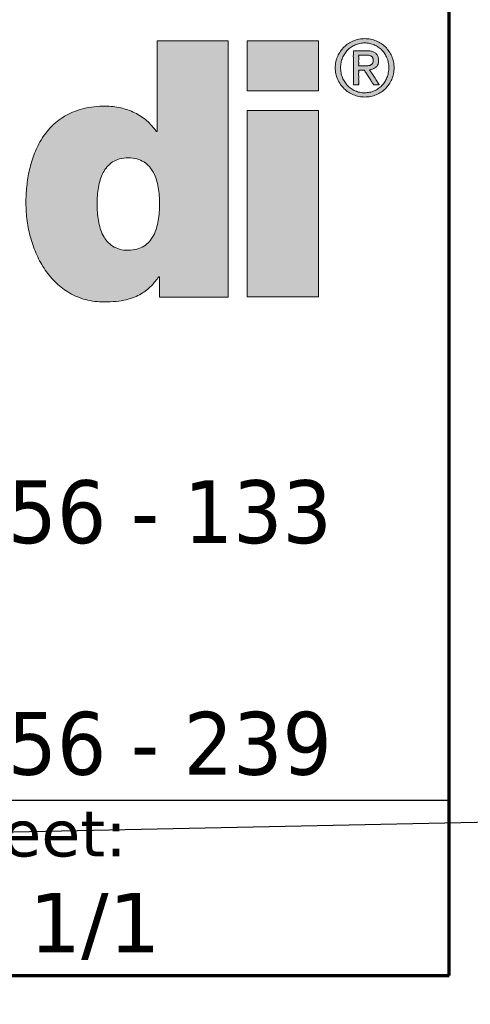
# Model space of a CAD drawing. Header units: millimetres. Extents: x -13710 to 13710, y -375 to 4365.
# Tile 3 of 15: x 2865 to 3070, y 77 to 523. Entities that reach past the tile are written whole.
import ezdxf
from ezdxf.enums import TextEntityAlignment as Align

# ---------------------------------------------------------------- set-up
doc = ezdxf.new("R2010")
doc.units = ezdxf.units.MM
doc.header["$LTSCALE"] = 15
doc.layers.get('0').update_dxf_attribs({"lineweight": 25})
for name, color, linetype, lineweight in [('AM_BOR', 7, 'Continuous', 25), ('Ebene 1', 7, 'Continuous', 25), ('Rahmen (ISO)', 7, 'Continuous', 70), ('Schraffur (ISO)', 7, 'Continuous', 18), ('Titel (ISO)', 7, 'Continuous', 50)]:
    doc.layers.add(name, color=color, linetype=linetype, lineweight=lineweight)
doc.styles.add('Notiztext 3.5', font='verdana.ttf')
doc.styles.add('Pfeiltext', font='verdana.ttf')
doc.styles.get("Standard").update_dxf_attribs({"font": 'verdana.ttf'})
doc.styles.add('Textstil26', font='verdana.ttf')
doc.styles.add('Textstil30', font='verdana.ttf')
doc.styles.add('Textstil32', font='verdana.ttf', dxfattribs={"width": 0.800000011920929})
doc.styles.add('Textstil69', font='verdana.ttf')
doc.styles.add('Textstil76', font='verdana.ttf')
doc.styles.add('Textstil77', font='verdana.ttf')

# ---------------------------------------------------------------- blocks, each defined once
blk = doc.blocks.new('Ränder wedi_Zeichnungsrahmen')
at = {"layer": 'Rahmen (ISO)'}
for p, q in [((204.0000000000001, 6.000000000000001), (204, 291)), ((20, 6.000000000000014), (204.0000000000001, 6.000000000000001))]:
    blk.add_line(p, q, dxfattribs=at)
blk = doc.blocks.new('Schriftfelder wedi Standard - Inch_Zoll ohne Toleranz')
at = {"layer": 'Schraffur (ISO)'}
h = blk.add_hatch(color=256, dxfattribs=at)
edge = h.paths.add_edge_path(flags=0)
edge.add_spline(control_points=[(-14.52667125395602, 20.66840562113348), (-14.43853187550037, 20.66938654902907), (-14.27227690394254, 20.68576383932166), (-14.0504047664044, 20.78063660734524), (-13.87983190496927, 20.92884998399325), (-13.75575909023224, 21.11674646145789), (-13.66996082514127, 21.33305740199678), (-13.59673058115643, 21.65184943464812), (-13.57128099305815, 22.06815680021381), (-13.5968381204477, 22.48384239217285), (-13.67005038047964, 22.79948014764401), (-13.75586729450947, 23.01437309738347), (-13.87998048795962, 23.20126289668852), (-14.05047962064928, 23.34898454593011), (-14.27248856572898, 23.44308794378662), (-14.52655678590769, 23.47029644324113), (-14.78051758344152, 23.4431028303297), (-15.00217526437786, 23.34897697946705), (-15.17228165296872, 23.20122858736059), (-15.29599934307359, 23.01433122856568), (-15.38146609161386, 22.7994471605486), (-15.45430939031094, 22.48380037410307), (-15.47963015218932, 22.06815759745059), (-15.45441632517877, 21.65188870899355), (-15.38155514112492, 21.33309439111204), (-15.29610711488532, 21.11677442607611), (-15.17243001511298, 20.92893441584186), (-15.00225028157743, 20.78045669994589), (-14.78072906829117, 20.68654297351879), (-14.61469817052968, 20.66742594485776), (-14.52667125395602, 20.66840562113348)], knot_values=[0, 0, 0, 0, 0.0346990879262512, 0.06491375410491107, 0.0934503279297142, 0.1223786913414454, 0.1527168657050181, 0.1845959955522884, 0.2507762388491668, 0.3161622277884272, 0.3477906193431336, 0.3779607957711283, 0.4067911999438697, 0.4352832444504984, 0.4654853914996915, 0.5001835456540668, 0.5348374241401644, 0.564994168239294, 0.5934474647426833, 0.6222501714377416, 0.6524035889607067, 0.6840236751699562, 0.7494071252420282, 0.8155848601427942, 0.8474557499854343, 0.877777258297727, 0.9066780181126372, 0.935175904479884, 0.965345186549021, 1, 1, 1, 1], degree=3, periodic=0)
edge = h.paths.add_edge_path()
edge.add_line((-13.65632898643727, 26.99831171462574), (-13.65632898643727, 24.2617700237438))
edge.add_line((-13.65632898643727, 24.26177002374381), (-13.67936230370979, 24.26177002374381))
edge.add_spline(control_points=[(-13.67936230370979, 24.26177002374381), (-13.77009829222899, 24.37447881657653), (-13.9524733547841, 24.60101818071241), (-14.32946908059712, 24.83916499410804), (-14.75776874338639, 24.99128241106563), (-15.17835598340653, 25.03343257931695), (-15.55142300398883, 25.01199902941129), (-15.86132548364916, 24.95979536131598), (-16.14138031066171, 24.87410281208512), (-16.47002703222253, 24.72328041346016), (-16.8226567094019, 24.46384015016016), (-17.14492027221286, 24.06240012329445), (-17.37325773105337, 23.60366973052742), (-17.52198535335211, 23.10991670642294), (-17.60255212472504, 22.60178394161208), (-17.62968364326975, 22.08204305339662), (-17.59542235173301, 21.55477613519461), (-17.48693687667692, 21.02781905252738), (-17.30632701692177, 20.52436808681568), (-17.05094934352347, 20.06374517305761), (-16.71802033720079, 19.66581275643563), (-16.30375702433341, 19.352351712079), (-15.8955615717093, 19.18600351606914), (-15.53861113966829, 19.11703323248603), (-15.22903299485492, 19.10026254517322), (-14.90945249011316, 19.11602352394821), (-14.60285456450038, 19.16455785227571), (-14.34862435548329, 19.24219304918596), (-14.08280751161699, 19.36999560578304), (-13.82682896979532, 19.57642084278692), (-13.67542755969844, 19.77326028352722), (-13.60400329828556, 19.86612012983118)], knot_values=[0, 0, 0, 0, 0.04315465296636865, 0.08673881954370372, 0.1316451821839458, 0.178540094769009, 0.2124042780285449, 0.2435730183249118, 0.2725919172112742, 0.2999959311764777, 0.3517792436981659, 0.4022063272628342, 0.4530110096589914, 0.5045812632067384, 0.5563214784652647, 0.6070023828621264, 0.6604428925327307, 0.7143792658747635, 0.7678791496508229, 0.8203112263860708, 0.8715817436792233, 0.9224217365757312, 0.974633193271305, 1.002175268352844, 1.031199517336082, 1.067419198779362, 1.097992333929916, 1.124095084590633, 1.14686653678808, 1.186158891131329, 1.221249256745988, 1.221249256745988, 1.221249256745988, 1.221249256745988], degree=3, periodic=0)
edge.add_line((-13.60400329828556, 19.86612012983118), (-13.58155415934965, 19.86612012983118))
edge.add_line((-13.58155415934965, 19.86612012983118), (-13.58155415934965, 19.24739181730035))
edge.add_line((-13.58155415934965, 19.24739181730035), (-11.50872251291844, 19.24739181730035))
edge.add_line((-11.50872251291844, 19.24739181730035), (-11.50872251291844, 26.99831171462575))
edge.add_line((-11.50872251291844, 26.99831171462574), (-13.65632898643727, 26.99831171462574))
for points in [[(-10.93280612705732, 25.48821071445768), (-10.93280612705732, 26.99831171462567), (-8.7821118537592, 26.99831171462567), (-8.7821118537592, 25.48821071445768)], [(-10.93280612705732, 19.25673867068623), (-8.7821118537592, 19.25673867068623), (-8.7821118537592, 24.8903876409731), (-10.93280612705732, 24.8903876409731)]]:
    blk.add_hatch(color=256, dxfattribs=at).paths.add_polyline_path(points)
h = blk.add_hatch(color=256, dxfattribs=at)
edge = h.paths.add_edge_path(flags=0)
edge.add_spline(control_points=[(-8.055894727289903, 25.8855771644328), (-8.038028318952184, 25.84043056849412), (-7.993895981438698, 25.75478583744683), (-7.904684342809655, 25.6429563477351), (-7.796574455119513, 25.55063131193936), (-7.671269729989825, 25.48040685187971), (-7.530341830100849, 25.4380737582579), (-7.382397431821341, 25.42270256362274), (-7.234421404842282, 25.43855549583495), (-7.094456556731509, 25.4797680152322), (-6.97012902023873, 25.55117490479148), (-6.862710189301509, 25.64314607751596), (-6.772206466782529, 25.75401432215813), (-6.709390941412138, 25.88613500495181), (-6.66368540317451, 26.0311056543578), (-6.652708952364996, 26.18564926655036), (-6.663875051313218, 26.33943107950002), (-6.709724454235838, 26.48136252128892), (-6.772055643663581, 26.61213308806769), (-6.863084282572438, 26.72140675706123), (-6.969854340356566, 26.81317400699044), (-7.095085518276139, 26.88198706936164), (-7.234100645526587, 26.92597128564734), (-7.382402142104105, 26.93802351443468), (-7.530662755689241, 26.9264557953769), (-7.670645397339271, 26.88134752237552), (-7.79684943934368, 26.81371562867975), (-7.904284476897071, 26.72160123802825), (-7.994155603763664, 26.61135374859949), (-8.060391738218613, 26.48224254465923), (-8.103637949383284, 26.33913163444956), (-8.116928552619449, 26.18565327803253), (-8.103914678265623, 26.03141010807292), (-8.07431294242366, 25.93211811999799), (-8.055894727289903, 25.8855771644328)], knot_values=[-1, -1, -1, -1, -0.9687690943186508, -0.9385136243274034, -0.9085278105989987, -0.8778589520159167, -0.8468240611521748, -0.8145097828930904, -0.7828452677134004, -0.7516649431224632, -0.7213472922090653, -0.6913818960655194, -0.6610761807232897, -0.6300757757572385, -0.5978268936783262, -0.5638815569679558, -0.5310491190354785, -0.4992980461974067, -0.4685057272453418, -0.4384438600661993, -0.4085647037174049, -0.3784003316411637, -0.3471606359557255, -0.3155261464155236, -0.283241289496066, -0.2521467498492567, -0.2216294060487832, -0.1917297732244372, -0.1617185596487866, -0.1306941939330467, -0.09899736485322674, -0.06615266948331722, -0.03219547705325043, 0, 0, 0, 0], degree=3, periodic=0)
edge = h.paths.add_edge_path()
edge.add_spline(control_points=[(-8.200604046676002, 26.53313885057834), (-8.224460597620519, 26.47985310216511), (-8.260799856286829, 26.36602977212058), (-8.278921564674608, 26.1855510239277), (-8.261230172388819, 26.00414735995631), (-8.206566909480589, 25.83275761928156), (-8.121663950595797, 25.68096494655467), (-8.01316079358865, 25.54819263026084), (-7.879527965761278, 25.44218324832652), (-7.726605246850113, 25.36226686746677), (-7.558619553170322, 25.31179496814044), (-7.381377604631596, 25.29394571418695), (-7.204399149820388, 25.31162780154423), (-7.037186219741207, 25.36239941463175), (-6.88516449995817, 25.44167066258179), (-6.754126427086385, 25.54928113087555), (-6.644514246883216, 25.68009791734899), (-6.563182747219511, 25.83355757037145), (-6.506356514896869, 26.0038974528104), (-6.491992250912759, 26.18551048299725), (-6.506651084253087, 26.3664087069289), (-6.563454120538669, 26.53372217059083), (-6.644504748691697, 26.6858817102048), (-6.754374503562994, 26.81567839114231), (-6.885447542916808, 26.92283993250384), (-7.036953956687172, 27.00312985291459), (-7.204326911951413, 27.05463680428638), (-7.381377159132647, 27.0693670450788), (-7.558693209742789, 27.05447441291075), (-7.726833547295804, 27.0032604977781), (-7.879255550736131, 26.92233050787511), (-8.012867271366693, 26.81673562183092), (-8.121829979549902, 26.6851226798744), (-8.177185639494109, 26.58544596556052), (-8.200604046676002, 26.53313885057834)], knot_values=[0, 0, 0, 0, 0.03149805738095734, 0.06387075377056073, 0.09725502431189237, 0.129121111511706, 0.160210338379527, 0.1905798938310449, 0.2210451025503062, 0.2515724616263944, 0.2831551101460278, 0.3150974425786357, 0.3470696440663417, 0.37846551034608, 0.408835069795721, 0.4389602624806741, 0.4693765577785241, 0.5002792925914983, 0.5321687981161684, 0.5655311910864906, 0.597881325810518, 0.6294030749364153, 0.6601351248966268, 0.6904067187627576, 0.7205058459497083, 0.7509509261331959, 0.7823552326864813, 0.8143039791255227, 0.8462228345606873, 0.87781387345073, 0.9084163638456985, 0.9388557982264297, 0.9690804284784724, 1, 1, 1, 1], degree=3, periodic=0)
h = blk.add_hatch(color=256, dxfattribs=at)
edge = h.paths.add_edge_path(flags=0)
edge.add_spline(control_points=[(-7.396273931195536, 26.2414252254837), (-7.373185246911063, 26.24052977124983), (-7.327719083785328, 26.24189934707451), (-7.272499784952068, 26.24549593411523), (-7.232064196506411, 26.25484625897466), (-7.205549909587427, 26.26548548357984), (-7.181819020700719, 26.28084826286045), (-7.160619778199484, 26.2995854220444), (-7.143270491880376, 26.32279024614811), (-7.131348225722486, 26.35181926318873), (-7.126028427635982, 26.38607631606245), (-7.125099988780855, 26.42128685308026), (-7.129419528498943, 26.45365640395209), (-7.138141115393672, 26.48082374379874), (-7.15245846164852, 26.50258066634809), (-7.169169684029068, 26.52085806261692), (-7.188703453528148, 26.53597642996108), (-7.218879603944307, 26.55128113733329), (-7.262094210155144, 26.56380816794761), (-7.307785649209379, 26.56719052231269), (-7.340021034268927, 26.5693805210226), (-7.357305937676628, 26.56940269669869), (-7.371031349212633, 26.56939856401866), (-7.397004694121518, 26.56939818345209), (-7.437179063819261, 26.56942997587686), (-7.487212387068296, 26.56928029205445), (-7.526448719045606, 26.56967756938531), (-7.55155489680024, 26.56911477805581), (-7.561029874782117, 26.56983477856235), (-7.569386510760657, 26.56865544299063), (-7.563589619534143, 26.55261079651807), (-7.567571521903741, 26.53481840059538), (-7.565179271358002, 26.48957712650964), (-7.566605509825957, 26.42698102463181), (-7.566524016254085, 26.36027681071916), (-7.565838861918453, 26.31006173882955), (-7.567482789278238, 26.27879957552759), (-7.563724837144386, 26.25884835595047), (-7.569279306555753, 26.24413595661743), (-7.563054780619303, 26.24023461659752), (-7.549206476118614, 26.24341769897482), (-7.509350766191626, 26.23909445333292), (-7.459663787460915, 26.24167881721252), (-7.417389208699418, 26.24148997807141), (-7.401904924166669, 26.2413662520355), (-7.397456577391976, 26.24147109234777), (-7.396273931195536, 26.2414252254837)], knot_values=[-1, -1, -1, -1, -0.9502870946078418, -0.9021752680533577, -0.8813237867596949, -0.8612420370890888, -0.8410507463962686, -0.8207978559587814, -0.8006427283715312, -0.7792801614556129, -0.7539989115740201, -0.7264643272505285, -0.7037414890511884, -0.6839982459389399, -0.6656691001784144, -0.6481914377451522, -0.6308773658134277, -0.6128583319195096, -0.5756711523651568, -0.5350238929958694, -0.5145170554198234, -0.5061655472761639, -0.4978450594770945, -0.4849843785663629, -0.4502882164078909, -0.4113686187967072, -0.3775171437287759, -0.3653955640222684, -0.3580253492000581, -0.3562707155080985, -0.3488263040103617, -0.3332391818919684, -0.3113007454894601, -0.2555355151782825, -0.1958617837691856, -0.1690377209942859, -0.1466107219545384, -0.1303721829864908, -0.1221135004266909, -0.1208620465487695, -0.1153612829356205, -0.0936395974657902, -0.03331408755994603, -0.009566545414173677, -0.002546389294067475, 0, 0, 0, 0], degree=3, periodic=0)
edge = h.paths.add_edge_path()
edge.add_spline(control_points=[(-7.326840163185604, 26.69816923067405), (-7.330131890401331, 26.69816280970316), (-7.342420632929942, 26.69817561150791), (-7.384563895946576, 26.69819861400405), (-7.493434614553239, 26.69731609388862), (-7.60681304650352, 26.70304051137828), (-7.694803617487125, 26.69589715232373), (-7.717149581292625, 26.7016470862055), (-7.737092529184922, 26.6883599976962), (-7.717026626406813, 26.63582300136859), (-7.730690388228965, 26.56361355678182), (-7.722745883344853, 26.40279308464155), (-7.728429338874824, 26.18308593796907), (-7.724025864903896, 25.96109162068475), (-7.729048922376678, 25.80321149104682), (-7.7205537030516, 25.72597758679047), (-7.732829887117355, 25.68148629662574), (-7.721296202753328, 25.66086018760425), (-7.675723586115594, 25.67748600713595), (-7.631029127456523, 25.66245014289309), (-7.591251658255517, 25.67038796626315), (-7.563418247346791, 25.66291506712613), (-7.568284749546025, 25.68638429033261), (-7.563606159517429, 25.7284834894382), (-7.567867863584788, 25.8166624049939), (-7.564486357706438, 25.92536833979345), (-7.569792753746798, 26.0194014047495), (-7.562662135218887, 26.07460687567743), (-7.572096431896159, 26.1033304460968), (-7.551743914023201, 26.11569349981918), (-7.522069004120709, 26.10784295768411), (-7.481301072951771, 26.11218997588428), (-7.440375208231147, 26.10867223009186), (-7.410031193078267, 26.11430092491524), (-7.387058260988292, 26.10397342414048), (-7.376182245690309, 26.07444175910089), (-7.335385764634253, 26.01956302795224), (-7.279991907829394, 25.92528179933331), (-7.207504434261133, 25.81675379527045), (-7.15649626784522, 25.72832349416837), (-7.124030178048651, 25.68650555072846), (-7.115281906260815, 25.66335822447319), (-7.089394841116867, 25.66994767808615), (-7.04343031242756, 25.66278122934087), (-6.995840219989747, 25.67791413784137), (-6.950110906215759, 25.66086802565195), (-6.939307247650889, 25.67369386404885), (-6.966842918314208, 25.69298043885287), (-6.978555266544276, 25.72748086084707), (-7.0293802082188, 25.79728168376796), (-7.089774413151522, 25.89584719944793), (-7.150841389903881, 25.99288068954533), (-7.20080142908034, 26.06465105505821), (-7.213991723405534, 26.0957859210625), (-7.243885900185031, 26.12419964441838), (-7.209886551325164, 26.12627017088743), (-7.172469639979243, 26.13475093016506), (-7.106694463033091, 26.15556340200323), (-7.042542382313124, 26.19732320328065), (-6.990211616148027, 26.25857666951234), (-6.966134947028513, 26.34439973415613), (-6.963748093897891, 26.43864285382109), (-6.981807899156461, 26.53299277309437), (-7.031273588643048, 26.61072357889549), (-7.107781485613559, 26.66486792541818), (-7.209701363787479, 26.69362543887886), (-7.285316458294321, 26.69825022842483), (-7.326840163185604, 26.69816923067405)], knot_values=[0, 0, 0, 0, 0.002245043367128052, 0.008381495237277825, 0.02873655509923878, 0.07663081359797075, 0.08486263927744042, 0.0898017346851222, 0.0910234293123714, 0.1004235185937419, 0.1190949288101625, 0.1447198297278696, 0.2075587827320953, 0.2703977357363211, 0.2960226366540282, 0.3146940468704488, 0.3240941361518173, 0.3248810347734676, 0.3301582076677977, 0.3493479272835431, 0.3575035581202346, 0.36086175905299, 0.3633551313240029, 0.3701703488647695, 0.3927769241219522, 0.4207026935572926, 0.4459688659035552, 0.4551112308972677, 0.4605966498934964, 0.4626068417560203, 0.4699097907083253, 0.4802697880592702, 0.4906297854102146, 0.4979327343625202, 0.5005692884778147, 0.5070694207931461, 0.517902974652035, 0.5478429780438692, 0.5809345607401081, 0.6077229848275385, 0.6157989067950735, 0.6187535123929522, 0.6223445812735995, 0.6310657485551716, 0.65158614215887, 0.6572292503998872, 0.6576153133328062, 0.6625676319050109, 0.6724044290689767, 0.6859045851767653, 0.719010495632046, 0.7521164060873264, 0.7656165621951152, 0.7754533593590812, 0.7804056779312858, 0.783475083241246, 0.7928671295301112, 0.8107324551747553, 0.8278677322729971, 0.8451541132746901, 0.8642265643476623, 0.8873281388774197, 0.9091720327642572, 0.928704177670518, 0.9485808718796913, 0.9716797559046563, 1, 1, 1, 1], degree=3, periodic=0)
at = {"layer": 'AM_BOR', "color": 7}
for p, q in [((-4.835435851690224, -1.254491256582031), (-4.835435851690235, 53.99550874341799)), ((-130.1354355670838, 4.045508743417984), (-4.835435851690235, 4.045508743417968)), ((-188.8354355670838, -1.254491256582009), (-4.835435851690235, -1.254491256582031))]:
    blk.add_line(p, q, dxfattribs=at)
at = {"layer": 'Ebene 1', "lineweight": 5}
for p, q in [((-10.93280612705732, 25.48821071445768), (-10.93280612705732, 26.99831171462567)), ((-10.93280612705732, 26.99831171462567), (-8.7821118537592, 26.99831171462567)), ((-8.7821118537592, 26.99831171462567), (-8.7821118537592, 25.48821071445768)), ((-8.7821118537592, 25.48821071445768), (-10.93280612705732, 25.48821071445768)), ((-10.93280612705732, 19.25673867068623), (-10.93280612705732, 24.8903876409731)), ((-10.93280612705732, 24.8903876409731), (-8.7821118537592, 24.8903876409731)), ((-8.7821118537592, 24.8903876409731), (-8.7821118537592, 19.25673867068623)), ((-8.7821118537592, 19.25673867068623), (-10.93280612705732, 19.25673867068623))]:
    blk.add_line(p, q, dxfattribs=at)
for points in [[(-13.65632898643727, 26.99831171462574), (-13.65632898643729, 26.99046152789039), (-13.65632898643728, 26.96757906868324), (-13.65632898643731, 26.93066648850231), (-13.65632898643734, 26.8807259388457), (-13.65632898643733, 26.81875957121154), (-13.65632898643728, 26.74576953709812), (-13.65632898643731, 26.6627579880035), (-13.65632898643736, 26.57072707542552), (-13.65632898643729, 26.36361576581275), (-13.65632898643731, 26.13245282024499), (-13.65632898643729, 25.63004086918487), (-13.65632898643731, 25.12762891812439), (-13.65632898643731, 24.8964659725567), (-13.65632898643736, 24.68935466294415), (-13.65632898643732, 24.59732375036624), (-13.65632898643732, 24.51431220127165), (-13.65632898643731, 24.44132216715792), (-13.65632898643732, 24.37935579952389), (-13.65632898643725, 24.32941524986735), (-13.65632898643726, 24.29250266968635), (-13.65632898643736, 24.26962021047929), (-13.65632898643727, 24.26177002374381)], [(-11.50872251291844, 26.99831171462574), (-11.51488324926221, 26.99831171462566), (-11.53284114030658, 26.99831171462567), (-11.56180970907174, 26.9983117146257), (-11.60100247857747, 26.99831171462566), (-11.64963297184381, 26.9983117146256), (-11.70691471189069, 26.99831171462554), (-11.77206122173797, 26.99831171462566), (-11.84428602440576, 26.99831171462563), (-12.00682460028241, 26.99831171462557), (-12.18823862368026, 26.99831171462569), (-12.58252574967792, 26.99831171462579), (-12.97681287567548, 26.99831171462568), (-13.15822689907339, 26.99831171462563), (-13.32076547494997, 26.99831171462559), (-13.39299027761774, 26.99831171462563), (-13.45813678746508, 26.99831171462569), (-13.51541852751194, 26.99831171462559), (-13.56404902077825, 26.99831171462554), (-13.60324179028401, 26.99831171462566), (-13.63221035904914, 26.99831171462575), (-13.65016825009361, 26.99831171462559), (-13.65632898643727, 26.99831171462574)], [(-11.50872251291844, 19.24739181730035), (-11.50872251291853, 19.26962651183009), (-11.5087225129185, 19.33443828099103), (-11.50872251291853, 19.43898865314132), (-11.50872251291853, 19.58043915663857), (-11.50872251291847, 19.75595131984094), (-11.50872251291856, 19.96268667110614), (-11.50872251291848, 20.19780673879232), (-11.50872251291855, 20.45847305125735), (-11.50872251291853, 21.04509052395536), (-11.50872251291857, 21.69983131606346), (-11.50872251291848, 23.1228517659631), (-11.50872251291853, 24.5458722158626), (-11.50872251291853, 25.20061300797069), (-11.50872251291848, 25.78723048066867), (-11.50872251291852, 26.04789679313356), (-11.50872251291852, 26.28301686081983), (-11.50872251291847, 26.48975221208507), (-11.50872251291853, 26.66526437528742), (-11.50872251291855, 26.80671487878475), (-11.50872251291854, 26.911265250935), (-11.50872251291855, 26.97607702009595), (-11.50872251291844, 26.99831171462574)], [(-13.67936230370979, 24.26177002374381), (-13.96791249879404, 24.58266127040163), (-14.33211900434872, 24.82205963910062), (-14.75550486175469, 24.97173447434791), (-15.22159311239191, 25.02345512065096), (-15.55973561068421, 25.0050719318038), (-15.86683161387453, 24.95177013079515), (-16.14415481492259, 24.86632136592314), (-16.3929789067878, 24.7514972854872), (-16.81022453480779, 24.4448097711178), (-17.12875804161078, 24.05388077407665), (-17.35876897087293, 23.60088348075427), (-17.51044686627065, 23.10799107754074), (-17.59398127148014, 22.59737675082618), (-17.61956173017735, 22.09121368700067), (-17.58335978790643, 21.55803620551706), (-17.47431126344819, 21.02981120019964), (-17.29175211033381, 20.52692362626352), (-17.03501828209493, 20.06975843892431), (-16.70344573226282, 19.67870059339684), (-16.2963704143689, 19.37413504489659), (-15.81312828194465, 19.17644674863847), (-15.54273714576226, 19.12405186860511), (-15.25305528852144, 19.10602065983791), (-14.89130415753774, 19.12398316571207), (-14.58975729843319, 19.17439299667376), (-14.34054395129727, 19.25203362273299), (-14.13579335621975, 19.35168851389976), (-13.82819738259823, 19.59617497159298), (-13.60400329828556, 19.86612012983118)], [(-13.65632898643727, 24.26177002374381), (-13.65639506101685, 24.26177002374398), (-13.65658766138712, 24.26177002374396), (-13.65689835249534, 24.261770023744), (-13.65731869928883, 24.26177002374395), (-13.65784026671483, 24.26177002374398), (-13.65845461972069, 24.26177002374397), (-13.65915332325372, 24.26177002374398), (-13.65992794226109, 24.26177002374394), (-13.66167118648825, 24.26177002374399), (-13.66361687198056, 24.26177002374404), (-13.66784564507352, 24.26177002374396), (-13.67207441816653, 24.26177002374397), (-13.6740201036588, 24.26177002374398), (-13.67576334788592, 24.26177002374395), (-13.67653796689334, 24.26177002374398), (-13.67723667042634, 24.26177002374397), (-13.67785102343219, 24.26177002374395), (-13.67837259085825, 24.26177002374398), (-13.67879293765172, 24.26177002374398), (-13.67910362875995, 24.26177002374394), (-13.67929622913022, 24.26177002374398), (-13.67936230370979, 24.26177002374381)], [(-13.60400329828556, 19.86612012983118), (-13.60393889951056, 19.86612012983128), (-13.6037511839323, 19.86612012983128), (-13.60344837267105, 19.86612012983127), (-13.60303868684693, 19.86612012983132), (-13.60253034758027, 19.86612012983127), (-13.60193157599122, 19.86612012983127), (-13.6012505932, 19.86612012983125), (-13.60049562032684, 19.86612012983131), (-13.59879658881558, 19.86612012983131), (-13.59690025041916, 19.86612012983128), (-13.59277872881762, 19.86612012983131), (-13.5886572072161, 19.86612012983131), (-13.58676086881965, 19.86612012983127), (-13.58506183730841, 19.86612012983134), (-13.58430686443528, 19.86612012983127), (-13.58362588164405, 19.86612012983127), (-13.583027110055, 19.8661201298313), (-13.58251877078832, 19.86612012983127), (-13.58210908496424, 19.86612012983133), (-13.58180627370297, 19.86612012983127), (-13.58161855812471, 19.86612012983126), (-13.58155415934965, 19.86612012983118)], [(-13.58155415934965, 19.86612012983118), (-13.58155415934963, 19.86434521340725), (-13.58155415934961, 19.85917152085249), (-13.58155415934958, 19.85082563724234), (-13.58155415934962, 19.83953414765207), (-13.58155415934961, 19.82552363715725), (-13.58155415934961, 19.80902069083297), (-13.58155415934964, 19.79025189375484), (-13.58155415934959, 19.76944383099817), (-13.5815541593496, 19.722616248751), (-13.58155415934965, 19.67035062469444), (-13.58155415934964, 19.55675597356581), (-13.58155415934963, 19.4431613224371), (-13.58155415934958, 19.39089569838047), (-13.5815541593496, 19.34406811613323), (-13.58155415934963, 19.32326005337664), (-13.58155415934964, 19.30449125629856), (-13.58155415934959, 19.28798830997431), (-13.58155415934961, 19.27397779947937), (-13.58155415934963, 19.26268630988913), (-13.58155415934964, 19.25434042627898), (-13.58155415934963, 19.24916673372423), (-13.58155415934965, 19.24739181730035)], [(-13.58155415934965, 19.24739181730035), (-13.57560792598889, 19.24739181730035), (-13.55827528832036, 19.24739181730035), (-13.53031533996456, 19.24739181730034), (-13.49248717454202, 19.24739181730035), (-13.44554988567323, 19.24739181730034), (-13.39026256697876, 19.24739181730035), (-13.32738431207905, 19.24739181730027), (-13.25767421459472, 19.24739181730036), (-13.10079486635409, 19.24739181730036), (-12.92569727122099, 19.24739181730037), (-12.54513833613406, 19.24739181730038), (-12.16457940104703, 19.2473918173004), (-11.98948180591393, 19.24739181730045), (-11.83260245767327, 19.24739181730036), (-11.76289236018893, 19.24739181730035), (-11.70001410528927, 19.24739181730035), (-11.64472678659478, 19.24739181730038), (-11.59778949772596, 19.24739181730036), (-11.55996133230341, 19.24739181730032), (-11.53200138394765, 19.24739181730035), (-11.51466874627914, 19.24739181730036), (-11.50872251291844, 19.24739181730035)]]:
    blk.add_spline(points, degree=3, dxfattribs=at)
for points, knots in [([(-8.200604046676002, 26.53313885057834), (-8.177185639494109, 26.58544596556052), (-8.121829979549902, 26.6851226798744), (-8.012867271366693, 26.81673562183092), (-7.879255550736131, 26.92233050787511), (-7.726833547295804, 27.0032604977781), (-7.558693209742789, 27.05447441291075), (-7.381377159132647, 27.0693670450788), (-7.204326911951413, 27.05463680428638), (-7.036953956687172, 27.00312985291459), (-6.885447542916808, 26.92283993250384), (-6.754374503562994, 26.81567839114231), (-6.644504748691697, 26.6858817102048), (-6.563454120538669, 26.53372217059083), (-6.506651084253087, 26.3664087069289), (-6.491992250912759, 26.18551048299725), (-6.506356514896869, 26.0038974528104), (-6.563182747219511, 25.83355757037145), (-6.644514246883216, 25.68009791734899), (-6.754126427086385, 25.54928113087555), (-6.88516449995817, 25.44167066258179), (-7.037186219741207, 25.36239941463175), (-7.204399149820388, 25.31162780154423), (-7.381377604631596, 25.29394571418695), (-7.558619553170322, 25.31179496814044), (-7.726605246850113, 25.36226686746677), (-7.879527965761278, 25.44218324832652), (-8.01316079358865, 25.54819263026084), (-8.121663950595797, 25.68096494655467), (-8.206566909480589, 25.83275761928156), (-8.261230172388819, 26.00414735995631), (-8.278921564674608, 26.1855510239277), (-8.260799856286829, 26.36602977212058), (-8.224460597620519, 26.47985310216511), (-8.200604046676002, 26.53313885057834)], [0, 0, 0, 0, 0.03091957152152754, 0.06114420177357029, 0.0915836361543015, 0.12218612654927, 0.1537771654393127, 0.1856960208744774, 0.2176447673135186, 0.249049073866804, 0.2794941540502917, 0.3095932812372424, 0.3398648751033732, 0.3705969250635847, 0.402118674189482, 0.4344688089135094, 0.4678312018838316, 0.4997207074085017, 0.530623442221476, 0.5610397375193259, 0.591164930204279, 0.62153448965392, 0.6529303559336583, 0.6849025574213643, 0.7168448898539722, 0.7484275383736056, 0.7789548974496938, 0.8094201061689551, 0.839789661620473, 0.870878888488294, 0.9027449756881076, 0.9361292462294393, 0.9685019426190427, 1, 1, 1, 1]), ([(-8.055894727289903, 25.8855771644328), (-8.038028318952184, 25.84043056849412), (-7.993895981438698, 25.75478583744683), (-7.904684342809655, 25.6429563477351), (-7.796574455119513, 25.55063131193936), (-7.671269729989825, 25.48040685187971), (-7.530341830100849, 25.4380737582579), (-7.382397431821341, 25.42270256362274), (-7.234421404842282, 25.43855549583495), (-7.094456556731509, 25.4797680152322), (-6.97012902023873, 25.55117490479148), (-6.862710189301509, 25.64314607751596), (-6.772206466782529, 25.75401432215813), (-6.709390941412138, 25.88613500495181), (-6.66368540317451, 26.0311056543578), (-6.652708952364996, 26.18564926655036), (-6.663875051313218, 26.33943107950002), (-6.709724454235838, 26.48136252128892), (-6.772055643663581, 26.61213308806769), (-6.863084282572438, 26.72140675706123), (-6.969854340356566, 26.81317400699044), (-7.095085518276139, 26.88198706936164), (-7.234100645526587, 26.92597128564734), (-7.382402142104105, 26.93802351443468), (-7.530662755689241, 26.9264557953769), (-7.670645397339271, 26.88134752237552), (-7.79684943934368, 26.81371562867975), (-7.904284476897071, 26.72160123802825), (-7.994155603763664, 26.61135374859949), (-8.060391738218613, 26.48224254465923), (-8.103637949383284, 26.33913163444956), (-8.116928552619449, 26.18565327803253), (-8.103914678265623, 26.03141010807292), (-8.07431294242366, 25.93211811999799), (-8.055894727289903, 25.8855771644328)], [0, 0, 0, 0, 0.03123090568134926, 0.06148637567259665, 0.09147218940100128, 0.1221410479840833, 0.1531759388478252, 0.1854902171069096, 0.2171547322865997, 0.2483350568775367, 0.2786527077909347, 0.3086181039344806, 0.3389238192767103, 0.3699242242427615, 0.4021731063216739, 0.4361184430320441, 0.4689508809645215, 0.5007019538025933, 0.5314942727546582, 0.5615561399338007, 0.5914352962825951, 0.6215996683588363, 0.6528393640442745, 0.6844738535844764, 0.716758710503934, 0.7478532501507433, 0.7783705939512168, 0.8082702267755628, 0.8382814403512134, 0.8693058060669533, 0.9010026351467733, 0.9338473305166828, 0.9678045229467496, 1, 1, 1, 1]), ([(-7.326840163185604, 26.69816923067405), (-7.285316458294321, 26.69825022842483), (-7.209701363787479, 26.69362543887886), (-7.107781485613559, 26.66486792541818), (-7.031273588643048, 26.61072357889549), (-6.981807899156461, 26.53299277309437), (-6.963748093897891, 26.43864285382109), (-6.966134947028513, 26.34439973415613), (-6.990211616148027, 26.25857666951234), (-7.042542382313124, 26.19732320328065), (-7.106694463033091, 26.15556340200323), (-7.172469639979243, 26.13475093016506), (-7.209886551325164, 26.12627017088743), (-7.243885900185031, 26.12419964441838), (-7.213991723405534, 26.0957859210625), (-7.20080142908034, 26.06465105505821), (-7.150841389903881, 25.99288068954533), (-7.089774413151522, 25.89584719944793), (-7.0293802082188, 25.79728168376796), (-6.978555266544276, 25.72748086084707), (-6.966842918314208, 25.69298043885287), (-6.939307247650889, 25.67369386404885), (-6.950110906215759, 25.66086802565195), (-6.995840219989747, 25.67791413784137), (-7.04343031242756, 25.66278122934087), (-7.089394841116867, 25.66994767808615), (-7.115281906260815, 25.66335822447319), (-7.124030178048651, 25.68650555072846), (-7.15649626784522, 25.72832349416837), (-7.207504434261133, 25.81675379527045), (-7.279991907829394, 25.92528179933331), (-7.335385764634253, 26.01956302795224), (-7.376182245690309, 26.07444175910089), (-7.387058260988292, 26.10397342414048), (-7.410031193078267, 26.11430092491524), (-7.440375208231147, 26.10867223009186), (-7.481301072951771, 26.11218997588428), (-7.522069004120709, 26.10784295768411), (-7.551743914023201, 26.11569349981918), (-7.572096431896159, 26.1033304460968), (-7.562662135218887, 26.07460687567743), (-7.569792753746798, 26.0194014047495), (-7.564486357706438, 25.92536833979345), (-7.567867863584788, 25.8166624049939), (-7.563606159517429, 25.7284834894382), (-7.568284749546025, 25.68638429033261), (-7.563418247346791, 25.66291506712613), (-7.591251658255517, 25.67038796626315), (-7.631029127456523, 25.66245014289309), (-7.675723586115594, 25.67748600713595), (-7.721296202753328, 25.66086018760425), (-7.732829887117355, 25.68148629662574), (-7.7205537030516, 25.72597758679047), (-7.729048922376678, 25.80321149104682), (-7.724025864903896, 25.96109162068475), (-7.728429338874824, 26.18308593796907), (-7.722745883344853, 26.40279308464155), (-7.730690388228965, 26.56361355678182), (-7.717026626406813, 26.63582300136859), (-7.737092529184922, 26.6883599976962), (-7.717149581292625, 26.7016470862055), (-7.694803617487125, 26.69589715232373), (-7.60681304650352, 26.70304051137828), (-7.493434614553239, 26.69731609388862), (-7.384563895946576, 26.69819861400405), (-7.342420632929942, 26.69817561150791), (-7.330131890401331, 26.69816280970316), (-7.326840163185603, 26.69816923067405)], [0, 0, 0, 0, 0.0283202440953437, 0.0514191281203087, 0.07129582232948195, 0.09082796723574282, 0.1126718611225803, 0.1357734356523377, 0.1548458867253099, 0.1721322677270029, 0.1892675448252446, 0.2071328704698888, 0.216524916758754, 0.2195943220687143, 0.2245466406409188, 0.2343834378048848, 0.2478835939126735, 0.2809895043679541, 0.3140954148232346, 0.3275955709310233, 0.3374323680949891, 0.3423846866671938, 0.3427707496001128, 0.34841385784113, 0.3689342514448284, 0.3776554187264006, 0.3812464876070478, 0.3842010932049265, 0.3922770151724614, 0.4190654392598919, 0.4521570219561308, 0.4820970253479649, 0.4929305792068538, 0.4994307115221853, 0.5020672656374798, 0.5093702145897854, 0.5197302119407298, 0.5300902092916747, 0.5373931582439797, 0.5394033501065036, 0.5448887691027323, 0.5540311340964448, 0.5792973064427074, 0.6072230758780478, 0.6298296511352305, 0.6366448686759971, 0.63913824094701, 0.6424964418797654, 0.6506520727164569, 0.6698417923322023, 0.6751189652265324, 0.6759058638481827, 0.6853059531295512, 0.7039773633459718, 0.7296022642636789, 0.7924412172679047, 0.8552801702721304, 0.8809050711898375, 0.8995764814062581, 0.9089765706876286, 0.9101982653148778, 0.9151373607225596, 0.9233691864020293, 0.9712634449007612, 0.9916185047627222, 0.997754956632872, 1, 1, 1, 1]), ([(-7.396273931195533, 26.2414252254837), (-7.373185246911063, 26.24052977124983), (-7.327719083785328, 26.24189934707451), (-7.272499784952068, 26.24549593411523), (-7.232064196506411, 26.25484625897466), (-7.205549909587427, 26.26548548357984), (-7.181819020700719, 26.28084826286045), (-7.160619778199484, 26.2995854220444), (-7.143270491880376, 26.32279024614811), (-7.131348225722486, 26.35181926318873), (-7.126028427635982, 26.38607631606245), (-7.125099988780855, 26.42128685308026), (-7.129419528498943, 26.45365640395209), (-7.138141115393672, 26.48082374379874), (-7.15245846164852, 26.50258066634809), (-7.169169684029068, 26.52085806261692), (-7.188703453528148, 26.53597642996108), (-7.218879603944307, 26.55128113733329), (-7.262094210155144, 26.56380816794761), (-7.307785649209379, 26.56719052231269), (-7.340021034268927, 26.5693805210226), (-7.357305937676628, 26.56940269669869), (-7.371031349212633, 26.56939856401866), (-7.397004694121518, 26.56939818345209), (-7.437179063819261, 26.56942997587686), (-7.487212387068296, 26.56928029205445), (-7.526448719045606, 26.56967756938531), (-7.55155489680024, 26.56911477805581), (-7.561029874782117, 26.56983477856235), (-7.569386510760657, 26.56865544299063), (-7.563589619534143, 26.55261079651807), (-7.567571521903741, 26.53481840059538), (-7.565179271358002, 26.48957712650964), (-7.566605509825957, 26.42698102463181), (-7.566524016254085, 26.36027681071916), (-7.565838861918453, 26.31006173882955), (-7.567482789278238, 26.27879957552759), (-7.563724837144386, 26.25884835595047), (-7.569279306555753, 26.24413595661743), (-7.563054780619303, 26.24023461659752), (-7.549206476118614, 26.24341769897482), (-7.509350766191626, 26.23909445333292), (-7.459663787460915, 26.24167881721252), (-7.417389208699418, 26.24148997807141), (-7.401904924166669, 26.2413662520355), (-7.397456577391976, 26.24147109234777), (-7.396273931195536, 26.2414252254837)], [0, 0, 0, 0, 0.04971290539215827, 0.09782473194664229, 0.1186762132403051, 0.1387579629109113, 0.1589492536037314, 0.1792021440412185, 0.1993572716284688, 0.2207198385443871, 0.2460010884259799, 0.2735356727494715, 0.2962585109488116, 0.3160017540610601, 0.3343308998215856, 0.3518085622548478, 0.3691226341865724, 0.3871416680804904, 0.4243288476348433, 0.4649761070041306, 0.4854829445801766, 0.4938344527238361, 0.5021549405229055, 0.5150156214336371, 0.5497117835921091, 0.5886313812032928, 0.6224828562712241, 0.6346044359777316, 0.6419746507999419, 0.6437292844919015, 0.6511736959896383, 0.6667608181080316, 0.6886992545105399, 0.7444644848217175, 0.8041382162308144, 0.8309622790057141, 0.8533892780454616, 0.8696278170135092, 0.8778864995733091, 0.8791379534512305, 0.8846387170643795, 0.9063604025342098, 0.966685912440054, 0.9904334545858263, 0.9974536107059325, 1, 1, 1, 1]), ([(-14.52667125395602, 20.66840562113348), (-14.61469817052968, 20.66742594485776), (-14.78072906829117, 20.68654297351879), (-15.00225028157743, 20.78045669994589), (-15.17243001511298, 20.92893441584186), (-15.29610711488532, 21.11677442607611), (-15.38155514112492, 21.33309439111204), (-15.45441632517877, 21.65188870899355), (-15.47963015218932, 22.06815759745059), (-15.45430939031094, 22.48380037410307), (-15.38146609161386, 22.7994471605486), (-15.29599934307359, 23.01433122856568), (-15.17228165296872, 23.20122858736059), (-15.00217526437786, 23.34897697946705), (-14.78051758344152, 23.4431028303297), (-14.52655678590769, 23.47029644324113), (-14.27248856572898, 23.44308794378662), (-14.05047962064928, 23.34898454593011), (-13.87998048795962, 23.20126289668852), (-13.75586729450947, 23.01437309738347), (-13.67005038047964, 22.79948014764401), (-13.5968381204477, 22.48384239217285), (-13.57128099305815, 22.06815680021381), (-13.59673058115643, 21.65184943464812), (-13.66996082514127, 21.33305740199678), (-13.75575909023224, 21.11674646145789), (-13.87983190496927, 20.92884998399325), (-14.0504047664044, 20.78063660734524), (-14.27227690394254, 20.68576383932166), (-14.43853187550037, 20.66938654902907), (-14.52667125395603, 20.66840562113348)], [0, 0, 0, 0, 0.03465481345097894, 0.06482409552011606, 0.09332198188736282, 0.1222227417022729, 0.1525442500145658, 0.1844151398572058, 0.2505928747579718, 0.3159763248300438, 0.3475964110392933, 0.3777498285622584, 0.4065525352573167, 0.4350058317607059, 0.4651625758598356, 0.4998164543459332, 0.5345146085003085, 0.5647167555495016, 0.5932088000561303, 0.6220392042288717, 0.6522093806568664, 0.6838377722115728, 0.7492237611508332, 0.8154040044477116, 0.8472831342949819, 0.8776213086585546, 0.9065496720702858, 0.9350862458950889, 0.9653009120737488, 1, 1, 1, 1])]:
    blk.add_open_spline(points, degree=3, knots=knots, dxfattribs=at)
at = {"layer": 'AM_BOR', "color": 7}
for tag, p, height, style in [('Zeichnungsnummer_001', (-173.2383905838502, 49.42700640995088), 3.00000011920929, 'Textstil30'), ('Artikelnummer_001', (-145.0642880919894, 44.44372461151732), 2.487309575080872, 'Textstil69')]:
    blk.add_attdef(tag, p, '', height=height, dxfattribs=dict(at, style=style))
blk.add_attdef('TITEL_001', (-74.79893464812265, 45.89550875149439), '', height=2.5, dxfattribs=at)
at = {"layer": 'AM_BOR', "color": 7, "style": 'Textstil69'}
blk.add_attdef('PROJEKT', text='', height=2.487309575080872, dxfattribs=at).set_placement((-144.8354355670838, 41.98281831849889), align=Align.TOP_LEFT)
at = {"layer": 'AM_BOR', "color": 7, "style": 'Textstil32', "width": 0.8}
for tag, p in [('ERSTELLUNGSDATUM_001', (-115.1472556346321, 28.69550873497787)), ('KONSTRUKTEUR_001', (-94.00716185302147, 28.67133143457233)), ('ERSTELLUNGSDATUM_001', (-115.3460467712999, 23.55467596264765)), ('KONSTRUKTEUR_001', (-94.00716185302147, 23.37133143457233))]:
    blk.add_attdef(tag, p, '', height=2.000000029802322, dxfattribs=at)
at = {"layer": 'AM_BOR', "color": 7, "style": 'Textstil32', "width": 0.7999999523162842}
for tag, p in [('KONTROLLDATUM', (-108.7354355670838, 19.09550874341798)), ('KONTROLLIERT_VON', (-92.73543585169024, 19.09550874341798))]:
    blk.add_attdef(tag, text='', height=2.000000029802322, dxfattribs=at).set_placement(p, align=Align.MIDDLE_CENTER)
at = {"layer": 'Titel (ISO)', "color": 179, "true_color": 0x262659, "char_height": 1.899999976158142, "attachment_point": 4, "style": 'Pfeiltext'}
for s, insert, width in [('\\fVerdana|b0|i0;\\W0.90;\\H1.9000;Fax +49 2572 / 156 - 133', (-38.53543585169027, 12.64550874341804), 97.2876407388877), ('\\fVerdana|b0|i0;\\W0.90;\\H1.9000;Fax +49 2572 / 156 - 239', (-38.53543585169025, 5.645508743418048), 97.28764073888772)]:
    blk.add_mtext(s, dxfattribs=dict(at, insert=insert, width=width))
at = {"layer": 'Titel (ISO)', "style": 'Notiztext 3.5'}
for s, insert, char_height, attachment_point in [('\\fVerdana|b0|i0;\\H1.4000;Blatt/sheet:', (-25.73543585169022, 3.745508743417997), 1.400000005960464, 1), ('\\fVerdana|b0|i0;\\H1.8000;1/1 ', (-15.53543585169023, 1.245508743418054), 1.800000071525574, 2)]:
    blk.add_mtext(s, dxfattribs=dict(at, insert=insert, char_height=char_height, attachment_point=attachment_point))
at = {"layer": 'Titel (ISO)', "color": 7, "style": 'Pfeiltext'}
blk.add_attdef('BESCHREIBUNG_001', (-70.66377724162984, 40.38459537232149), '', height=2.000000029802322, dxfattribs=at)
at = {"layer": 'Titel (ISO)'}
for tag, p, height, style in [('Anfänglicher_Ansichtsmaßstab_001', (-64.5021920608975, 33.83711386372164), 2.5, 'Textstil26'), ('REVISIONSNUMMER_001', (-74.87694023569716, -0.5444913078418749), 1.790000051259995, 'Textstil77'), ('STATUS_001', (-52.63301829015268, -0.6250352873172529), 1.790000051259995, 'Textstil77')]:
    blk.add_attdef(tag, p, '', height=height, dxfattribs=dict(at, style=style))
at = {"layer": 'Titel (ISO)', "style": 'Textstil26'}
blk.add_attdef('<MASSE3;>', text='', height=2.5, dxfattribs=at).set_placement((-26.83543585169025, 36.34550874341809), align=Align.TOP_LEFT)
at = {"layer": 'Titel (ISO)', "style": 'Textstil76'}
for tag, p in [('MATERIAL', (-159.8354355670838, 35.345508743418)), ('FIRMA', (-159.8354355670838, 24.74550874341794)), ('Bauvorhaben', (-159.8354355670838, 19.44550874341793))]:
    blk.add_attdef(tag, text='', height=1.889999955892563, dxfattribs=at).set_placement(p, align=Align.TOP_CENTER)

msp = doc.modelspace()

# ---------------------------------------------------------------- linework, layer by layer
msp.add_line((13519.3065257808, 374.9999999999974), (-6466.693474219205, -37.50000000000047))

# ---------------------------------------------------------------- block references
at = {"xscale": 15, "yscale": 15, "zscale": 15}
for name, p in [('Ränder wedi_Zeichnungsrahmen', (0, 0)), ('Schriftfelder wedi Standard - Inch_Zoll ohne Toleranz', (3132.531537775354, 108.8173688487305))]:
    msp.add_blockref(name, p, dxfattribs=at)

doc.saveas('drawing.dxf')
